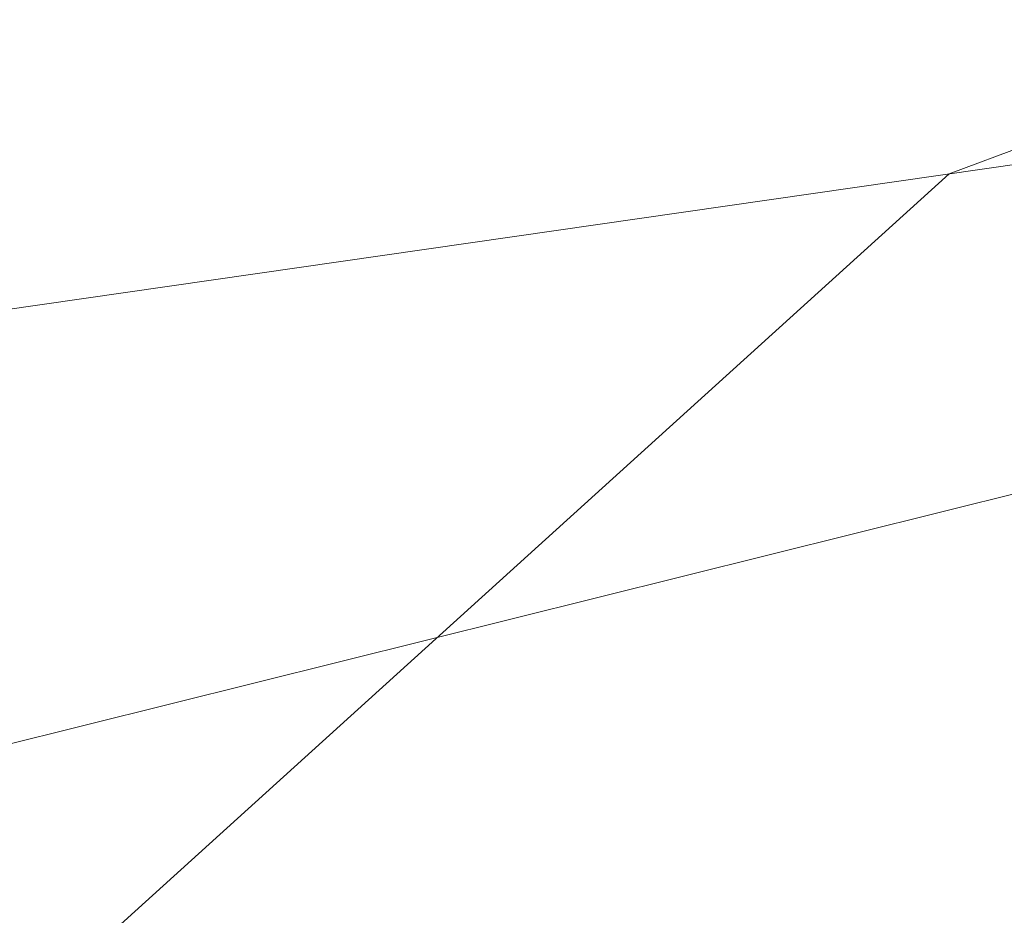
# Model space of a CAD drawing. Extents: x 1620613 to 1693141, y 557269 to 607790.
# Tile 169 of 256: x 1620825.3 to 1620826.52, y 607274.87 to 607275.99. Entities that reach past the tile are written whole.
import ezdxf

# ---------------------------------------------------------------- set-up
doc = ezdxf.new("R2010")
doc.units = 0
doc.header["$LTSCALE"] = 10
doc.header["$MEASUREMENT"] = 0
doc.linetypes.add('DGN Style 2', pattern=[7.346996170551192, 4.408197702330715, -2.938798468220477])
doc.linetypes.add('DGN Style 3', pattern=[10.28579463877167, 7.346996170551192, -2.938798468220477])
for name, color, linetype, lineweight in [('BD_X_Building', 241, 'Continuous', 0), ('DT_X_Contour_Minor', 136, 'DGN Style 3', 0), ('SV_X_Top_of_Bank', 97, 'DGN Style 2', 0), ('XS_X_Ground_Line', 92, 'DGN Style 3', 13)]:
    doc.layers.add(name, color=color, linetype=linetype, lineweight=lineweight)

# ---------------------------------------------------------------- blocks, each defined once
blk = doc.blocks.new('*U1004')
at = {"layer": 'DT_X_Contour_Minor', "transparency": 33554559, "elevation": 2.200041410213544, "flags": 128}
blk.add_lwpolyline([(-26.4221577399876, 51.95833175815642), (-27.71982852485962, 51.03469212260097), (-27.97437398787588, 50.85364810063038), (-28.18186575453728, 50.70636159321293), (-28.34230382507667, 50.59283259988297), (-28.4556881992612, 50.51306112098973), (-28.69530826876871, 50.34534719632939), (-28.85981133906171, 50.20753661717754), (-29.17360549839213, 49.91989032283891), (-29.63669074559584, 49.48240831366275), (-30.24906708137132, 48.8950905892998), (-32.08112542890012, 47.12912903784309), (-32.72328845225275, 46.49489483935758), (-33.27573376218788, 45.91666340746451), (-33.73846135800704, 45.39443474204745), (-34.11147124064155, 44.92820884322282), (-34.98654064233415, 43.75961013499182), (-35.37127004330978, 43.30610329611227), (-35.86915619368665, 42.82203181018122), (-36.48019909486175, 42.30739567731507), (-37.20439874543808, 41.76219489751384), (-39.28647348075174, 40.2675732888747), (-39.98611710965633, 39.74158006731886), (-40.52349194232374, 39.28456660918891), (-40.89859798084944, 38.89653291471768), (-41.11143522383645, 38.57747898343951), (-41.46264281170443, 37.81864151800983), (-41.56407973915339, 37.53517833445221), (-41.60498482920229, 37.25391688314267), (-41.58535808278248, 36.97485716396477), (-41.50519949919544, 36.69799917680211), (-40.98988515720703, 35.41113261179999), (-41.36458870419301, 35.2114997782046), (-41.40116681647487, 35.18857666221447), (-41.35031391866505, 35.20536424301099), (-41.21203001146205, 35.26186252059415), (-40.98631509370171, 35.35807149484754), (-40.26783396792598, 35.66757635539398), (-40.02239461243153, 35.74966068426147), (-39.8249373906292, 35.76378502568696), (-39.6754623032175, 35.70994937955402), (-39.57396934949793, 35.58815374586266), (-39.36729765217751, 35.17275207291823), (-39.29846415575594, 35.03223562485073), (-39.24696743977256, 34.92223753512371), (-39.21280750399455, 34.84275780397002), (-39.19598434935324, 34.79379643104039), (-39.17423830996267, 34.70392391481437), (-39.19917079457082, 34.65937235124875), (-39.29027777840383, 34.59312204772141), (-39.44755926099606, 34.50517300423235), (-39.67101524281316, 34.39552522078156), (-40.35513052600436, 34.07419947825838), (-40.58325396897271, 33.96678022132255), (-40.75453783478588, 33.8855167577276), (-40.86898212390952, 33.83040908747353), (-40.92658683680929, 33.80145721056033), (-41.00441330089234, 33.7591265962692), (-41.04055930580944, 33.73462800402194), (-41.09062747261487, 33.69288018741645), (-41.15461780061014, 33.63388314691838), (-41.2325302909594, 33.55763688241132), (-41.45885981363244, 33.33131454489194), (-41.55081032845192, 33.24771939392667), (-41.65691473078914, 33.16667569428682), (-41.77717302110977, 33.08818344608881), (-41.91158519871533, 33.01224264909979), (-42.28888952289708, 32.81313579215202), (-42.41095057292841, 32.74687478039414), (-42.49415548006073, 32.69742188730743), (-42.53850424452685, 32.66477711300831), (-42.54399686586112, 32.64894045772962), (-42.50683566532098, 32.62912020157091), (-42.53423417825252, 32.60898901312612), (-42.64430061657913, 32.56346063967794), (-42.83703498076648, 32.49253508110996), (-43.11243727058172, 32.39621233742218), (-43.95706727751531, 32.10548877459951), (-44.25215094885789, 32.00285932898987), (-44.50392945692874, 31.91301366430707), (-44.71240280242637, 31.83595178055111), (-44.8775709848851, 31.77167367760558), (-45.26027925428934, 31.61731044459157), (-45.38764896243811, 31.56564027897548), (-45.48272688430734, 31.5264022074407), (-45.54551302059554, 31.49959622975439), (-45.5760073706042, 31.48522234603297), (-45.61426992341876, 31.46346811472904), (-45.66447487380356, 31.43806682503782), (-45.78639281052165, 31.37817862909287), (-45.98002373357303, 31.28380352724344), (-46.24536764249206, 31.15494151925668), (-47.04856871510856, 30.7653269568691), (-47.38836151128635, 30.6047740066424), (-47.80533909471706, 30.41532607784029), (-48.29950146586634, 30.19698317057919), (-48.87084862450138, 29.94974528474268), (-50.49735409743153, 29.25191761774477), (-51.13303793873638, 28.97905882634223), (-51.8202103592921, 28.68385320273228), (-52.55887135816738, 28.3663007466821), (-53.3490209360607, 28.02640145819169), (-55.52473791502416, 27.09020757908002), (-56.49371372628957, 26.66848666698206), (-57.76885342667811, 26.10546933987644), (-59.35015701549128, 25.40115559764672), (-61.23762449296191, 24.55554544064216), (-66.6790896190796, 22.11218980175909), (-68.57485017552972, 21.26142299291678), (-70.18103300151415, 20.54163929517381), (-71.49763809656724, 19.95283870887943), (-72.52466546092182, 19.49502123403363), (-74.8773014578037, 18.44881878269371), (-75.91999211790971, 17.98397094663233), (-77.28358709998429, 17.37407927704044), (-78.96808640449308, 16.61914377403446), (-80.97349003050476, 15.71916443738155), (-86.74910546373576, 13.12582776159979), (-88.72374219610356, 12.23877836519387), (-90.31594081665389, 11.52263268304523), (-91.52570132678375, 10.97739071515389), (-92.3530237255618, 10.60305246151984), (-94.04929930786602, 9.832688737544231), (-94.68466071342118, 9.54443124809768), (-95.31853824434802, 9.257431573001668), (-95.95093189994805, 8.971689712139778), (-96.58184168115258, 8.687205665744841), (-98.26228926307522, 7.930258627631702), (-98.89682115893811, 7.644555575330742), (-99.54008116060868, 7.355156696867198), (-100.1920692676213, 7.06206199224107), (-100.8527854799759, 6.765271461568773), (-102.6263328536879, 5.968902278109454), (-103.2449727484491, 5.690073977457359), (-103.7707319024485, 5.450865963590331), (-104.2036103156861, 5.251278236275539), (-104.5436079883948, 5.091310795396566), (-105.3264274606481, 4.717558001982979), (-105.6287788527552, 4.573821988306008), (-105.9487184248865, 4.422928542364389), (-106.2862461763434, 4.264877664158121), (-106.6413621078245, 4.099669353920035), (-107.6117888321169, 3.649570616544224), (-107.9746458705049, 3.481720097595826), (-108.3353969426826, 3.315742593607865), (-108.6940420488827, 3.151638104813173), (-109.0505811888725, 2.989406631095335), (-109.9985442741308, 2.55928672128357), (-110.3086120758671, 2.420033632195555), (-110.5278431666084, 2.324864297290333), (-110.6562375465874, 2.273778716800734), (-110.6937952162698, 2.266776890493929), (-110.6728333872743, 2.306883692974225), (-110.6862926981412, 2.310373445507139), (-110.7423920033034, 2.290762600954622), (-110.8411313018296, 2.24805115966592), (-110.9825105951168, 2.182239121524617), (-111.4163753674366, 1.975939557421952), (-111.5617474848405, 1.90787255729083), (-111.6724652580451, 1.858396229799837), (-111.7485286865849, 1.827510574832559), (-111.7899377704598, 1.815215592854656), (-111.8541562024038, 1.807216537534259), (-111.8952114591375, 1.794595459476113), (-111.9702134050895, 1.76273151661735), (-112.0791620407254, 1.71162470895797), (-112.2220573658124, 1.641275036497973), (-112.6483738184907, 1.428018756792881), (-112.8175543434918, 1.34328058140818), (-113.0053585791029, 1.249008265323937), (-113.2117865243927, 1.145201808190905), (-113.4368381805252, 1.031861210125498), (-114.0618075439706, 0.7169074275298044), (-114.2700324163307, 0.618599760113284), (-114.4259800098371, 0.5598920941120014), (-114.5296503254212, 0.5407844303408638), (-114.5810433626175, 0.5612767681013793), (-114.6483884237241, 0.6687230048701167), (-114.6723631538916, 0.7065127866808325), (-114.6937785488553, 0.7392974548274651), (-114.7126346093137, 0.7670770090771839), (-114.7289313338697, 0.7898514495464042), (-114.799010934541, 0.884453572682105), (-115.0863380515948, 0.9425401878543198), (-115.1710306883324, 0.9323459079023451), (-115.3019684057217, 0.8768688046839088), (-115.4791512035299, 0.7761088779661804), (-115.702579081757, 0.6300661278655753), (-116.3600468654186, 0.180241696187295), (-116.6101513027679, -0.01975269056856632), (-116.8673637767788, -0.2823675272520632), (-117.131684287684, -0.6076028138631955), (-117.4031128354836, -0.995458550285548), (-118.1363996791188, -2.11323444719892), (-118.4312717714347, -2.533009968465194), (-118.765922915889, -2.954004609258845), (-119.1403531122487, -3.376218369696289), (-119.5545623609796, -3.79965124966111), (-120.712159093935, -4.930431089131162), (-121.2576473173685, -5.398751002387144), (-122.025914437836, -5.955625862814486), (-123.0169604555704, -6.601055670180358), (-124.2307853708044, -7.33504042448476), (-127.7646903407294, -9.410406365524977), (-129.0504631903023, -10.16678530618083), (-130.2573530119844, -10.87939767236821), (-131.3853598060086, -11.54824346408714), (-132.4344835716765, -12.17332268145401), (-135.1269695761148, -13.78184516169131), (-136.0246570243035, -14.31878836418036), (-136.6983548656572, -14.72322611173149), (-137.1480630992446, -14.99515840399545), (-137.3737817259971, -15.13458524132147), (-137.677045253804, -15.32971620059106), (-137.9974270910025, -15.53586171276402), (-138.7311249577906, -16.00795002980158), (-139.8781388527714, -16.74598115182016), (-141.4384687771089, -17.74995507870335), (-146.1504366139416, -20.78180929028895), (-147.8899061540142, -21.88109677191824), (-149.5743388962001, -22.90506855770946), (-151.2037348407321, -23.85372464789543), (-152.7780939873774, -24.72706504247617), (-156.9030026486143, -26.95555183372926), (-158.2580997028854, -27.68774060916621), (-159.2297093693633, -28.21294184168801), (-159.8178316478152, -28.53115553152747), (-160.0224665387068, -28.64238167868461), (-160.0568430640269, -28.66300134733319), (-160.0893978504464, -28.68125328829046), (-160.1612798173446, -28.72054435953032), (-160.2724889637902, -28.78087456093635), (-160.4230252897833, -28.8622438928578), (-160.8768917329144, -29.10728095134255), (-161.2334875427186, -29.31818412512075), (-161.9628751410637, -29.7671158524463), (-163.0650545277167, -30.45407613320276), (-164.540025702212, -31.3790649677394), (-168.9703378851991, -34.16307326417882), (-170.4930653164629, -35.11789278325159), (-171.7385134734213, -35.89434511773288), (-172.7066823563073, -36.49243026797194), (-173.3975719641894, -36.91214823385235), (-174.8702385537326, -37.79357323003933), (-175.577311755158, -38.18167739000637), (-176.5940314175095, -38.68492112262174), (-177.9203975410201, -39.30330442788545), (-179.5564101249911, -40.0368273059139), (-184.331972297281, -42.14640774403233), (-185.9600141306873, -42.86267835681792), (-187.2624680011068, -43.4293048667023), (-188.2393339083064, -43.84628727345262), (-188.890611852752, -44.11362557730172), (-190.1932357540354, -44.62700225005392), (-190.8766222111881, -44.90431178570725), (-191.9498136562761, -45.35120788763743), (-193.4128100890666, -45.9676905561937), (-195.265611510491, -46.75375979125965), (-200.7261552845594, -49.0760598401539), (-202.5265453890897, -49.8416973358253), (-203.8323078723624, -50.39688478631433), (-204.6434427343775, -50.74162219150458), (-204.9599499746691, -50.87590955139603), (-205.1444657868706, -50.9534091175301), (-205.4094279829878, -51.06469744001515), (-206.0659277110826, -51.34043773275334), (-207.1139649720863, -51.78062999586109), (-208.5535397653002, -52.38527422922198), (-212.9144559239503, -54.21692814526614), (-214.4953707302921, -54.87517555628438), (-215.9674280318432, -55.47617735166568), (-217.3306278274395, -56.01993353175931), (-218.5849701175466, -56.50644409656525), (-221.7847395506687, -57.72747811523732), (-222.8509311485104, -58.13458622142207), (-223.6496788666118, -58.44013502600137), (-224.1809827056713, -58.64412452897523), (-224.4448426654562, -58.74655473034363), (-224.7918773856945, -58.88428953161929), (-225.0772514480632, -58.99538952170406), (-225.673097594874, -59.22538839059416), (-226.5794158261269, -59.57428613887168), (-227.796206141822, -60.04208276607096), (-231.4549430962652, -61.44807227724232), (-232.9376689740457, -62.02218422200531), (-234.6417938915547, -62.69002792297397), (-236.5673178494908, -63.4516033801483), (-238.7142408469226, -64.3069105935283), (-244.7345675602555, -66.71270550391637), (-246.739514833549, -67.51349833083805), (-248.2391116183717, -68.111530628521), (-249.2333579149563, -68.50680239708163), (-249.72225372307, -68.69931363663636), (-250.3521752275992, -68.94232956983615), (-250.7275681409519, -69.0684500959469), (-251.3813057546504, -69.26454972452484), (-252.313388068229, -69.53062845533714), (-253.523815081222, -69.86668628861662), (-257.1227467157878, -70.85614598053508), (-258.6074759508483, -71.22436795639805), (-260.3624649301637, -71.58693911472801), (-262.3877136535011, -71.94385945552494), (-264.6832221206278, -72.2951289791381), (-271.1649243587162, -73.22431328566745), (-272.2743608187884, -73.87685941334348), (-270.7413935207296, -75.13760956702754), (-266.5660224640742, -77.00656374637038), (-259.7482476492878, -79.48372195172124), (-238.0443097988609, -86.90041586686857), (-230.9031500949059, -89.32110521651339), (-225.7576243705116, -91.02065282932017), (-222.6077326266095, -91.99905870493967), (-221.453474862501, -92.2563228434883), (-221.0362994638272, -91.98083823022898), (-220.7937196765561, -91.94951449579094), (-220.3788618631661, -92.06215675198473), (-219.7917260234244, -92.31876499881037), (-219.0323121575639, -92.71933923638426), (-216.7775044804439, -93.9794918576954), (-215.9991035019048, -94.38683808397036), (-215.3550063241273, -94.66376229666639), (-214.8452129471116, -94.81026449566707), (-214.4697233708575, -94.82634468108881), (-213.0308142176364, -94.59706751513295), (-209.0644522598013, -93.2959824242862), (-208.0970566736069, -93.20292095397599), (-206.8947393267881, -93.48134443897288), (-205.4575002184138, -94.13125287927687), (-203.7853393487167, -95.15264627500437), (-199.0130146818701, -98.3716752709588), (-197.5992905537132, -99.25004037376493), (-196.9373616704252, -99.47086393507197), (-197.0272280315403, -99.03414595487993), (-197.8688896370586, -97.93988643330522), (-201.1157142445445, -94.14513898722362), (-202.1445991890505, -92.86694454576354), (-202.7961355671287, -91.87842180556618), (-203.0703233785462, -91.1795707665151), (-202.9671626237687, -90.77039142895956), (-201.6052657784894, -89.53678849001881), (-196.2946542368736, -87.53550001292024), (-195.1693159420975, -87.08935588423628), (-194.06927743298, -86.60861856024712), (-192.994538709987, -86.09328804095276), (-191.9450997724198, -85.54336432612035), (-189.1803289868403, -84.0307768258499), (-188.1064418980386, -83.47586562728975), (-186.9583587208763, -82.94557265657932), (-185.7360794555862, -82.43989791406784), (-184.4396041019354, -81.9588413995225), (-180.8834083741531, -80.70884833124), (-179.6824118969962, -80.28517202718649), (-178.7465692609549, -79.95163791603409), (-178.0758804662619, -79.70824599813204), (-177.6703455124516, -79.55499627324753), (-176.9424574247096, -79.26651993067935), (-176.675729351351, -79.16141957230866), (-176.4214611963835, -79.06247575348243), (-176.1796529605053, -78.96968847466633), (-175.9503046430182, -78.88305773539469), (-175.3553223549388, -78.6602511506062), (-174.762106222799, -78.4298333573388), (-173.4286945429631, -77.90568491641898), (-171.3550873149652, -77.08780582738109), (-168.5412845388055, -75.9761960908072), (-160.0508830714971, -72.6202625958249), (-157.2561313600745, -71.51578799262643), (-155.2396773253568, -70.71931430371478), (-154.001520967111, -70.2308415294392), (-153.5416622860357, -70.0503696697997), (-153.3531027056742, -69.97977926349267), (-153.2682810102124, -69.9421778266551), (-153.155235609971, -69.88231632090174), (-153.0139665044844, -69.800194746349), (-152.8444736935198, -69.69581310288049), (-152.3548612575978, -69.38778196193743), (-152.1645990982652, -69.27370018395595), (-151.9610219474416, -69.16247820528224), (-151.74412980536, -69.05411602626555), (-151.5139226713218, -68.94861364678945), (-150.8822836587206, -68.6710870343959), (-150.2915771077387, -68.4260573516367), (-148.9931867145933, -67.89911326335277), (-146.9871124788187, -67.09025476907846), (-144.2733544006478, -65.99948186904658), (-136.0930877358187, -62.71486826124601), (-133.3686395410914, -61.62607873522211), (-131.3304949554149, -60.82317036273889), (-129.9786539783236, -60.30614314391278), (-129.313116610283, -60.07499707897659), (-128.4534217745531, -59.83978244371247), (-128.1407040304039, -59.72982814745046), (-127.8473219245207, -59.57637623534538), (-127.573275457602, -59.3794267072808), (-127.3185646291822, -59.13897956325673), (-126.1750305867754, -57.91539845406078), (-125.6638016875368, -57.54778814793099), (-125.5201019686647, -57.45771540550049), (-125.3081009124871, -57.34504445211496), (-125.027798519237, -57.20977528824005), (-124.67919478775, -57.05190791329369), (-123.658516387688, -56.60079729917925), (-123.3162236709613, -56.45018668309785), (-123.0548543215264, -56.33668779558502), (-122.8744083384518, -56.26030063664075), (-122.774885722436, -56.22102520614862), (-122.6173899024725, -56.16577302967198), (-122.578404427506, -56.13100091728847), (-122.5795698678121, -56.06812371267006), (-122.6208862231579, -55.97714141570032), (-122.702353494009, -55.85805402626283), (-123.176219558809, -55.23673432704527), (-123.2689925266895, -55.26020671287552), (-123.27880088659, -55.26118479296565), (-123.2684661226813, -55.25405943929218), (-123.2379882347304, -55.2388306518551), (-123.1873672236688, -55.21549843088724), (-123.0255203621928, -55.14247459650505), (-122.9375661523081, -55.10604744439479), (-122.7950886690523, -55.05153386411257), (-122.5980879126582, -54.97893385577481), (-122.3465638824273, -54.88824741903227), (-121.6031354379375, -54.62230168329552), (-121.3172286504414, -54.51236278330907), (-121.0170796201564, -54.38200538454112), (-120.7026883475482, -54.2312294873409), (-120.3740548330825, -54.06003509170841), (-119.4787091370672, -53.57629203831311), (-119.1806481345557, -53.41567858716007), (-118.9579743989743, -53.29664552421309), (-118.8106879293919, -53.2191928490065), (-118.7387887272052, -53.18332056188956), (-118.6475738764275, -53.14310164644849), (-118.5940182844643, -53.11962995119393), (-118.5017626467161, -53.07937905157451), (-118.370806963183, -53.02234894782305), (-118.2011512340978, -52.94853963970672), (-117.697135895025, -52.72934254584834), (-117.5315163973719, -52.65704004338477), (-117.4126694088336, -52.60453035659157), (-117.3405949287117, -52.57181348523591), (-117.3152929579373, -52.5588894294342), (-117.3101843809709, -52.55081570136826), (-117.2631252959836, -52.52895948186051), (-117.1257794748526, -52.46944611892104), (-116.8981469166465, -52.37227561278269), (-116.5802276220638, -52.23744796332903), (-115.6120605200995, -51.82769804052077), (-115.2194286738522, -51.65870471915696), (-114.7676584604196, -51.45903719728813), (-114.2567498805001, -51.22869547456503), (-113.6867029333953, -50.96767955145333), (-112.0877265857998, -50.23073815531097), (-111.4670962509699, -49.94613143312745), (-110.8044375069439, -49.64501731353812), (-110.0997503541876, -49.32739579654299), (-109.3530347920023, -48.99326688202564), (-107.3057554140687, -48.08024658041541), (-106.5441058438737, -47.74109617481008), (-105.794616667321, -47.40841018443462), (-105.0572878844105, -47.08218860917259), (-104.3321194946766, -46.76243144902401), (-102.4145509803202, -45.91836490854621), (-101.5012583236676, -45.51471419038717), (-100.1995567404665, -44.93681194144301), (-98.50944623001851, -44.18465816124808), (-96.43092679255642, -43.25825285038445), (-90.37032972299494, -40.55550331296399), (-88.25751306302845, -39.61251305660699), (-86.46451088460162, -38.81060444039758), (-84.9913231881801, -38.14977746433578), (-83.8379499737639, -37.63003212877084), (-81.18870737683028, -36.43215342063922), (-80.25277914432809, -36.00904832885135), (-79.43192639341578, -35.63814208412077), (-78.72614912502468, -35.31943468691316), (-78.13544733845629, -35.05292613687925), (-76.71367655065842, -34.4118351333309), (-75.96444420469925, -34.0753918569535), (-74.78307525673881, -33.54688028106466), (-73.16956970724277, -32.82630040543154), (-71.1239275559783, -31.91365223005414), (-65.0926996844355, -29.22383269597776), (-63.05558418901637, -28.31482348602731), (-61.46765860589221, -27.60516050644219), (-60.32892293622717, -27.09484375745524), (-59.63937717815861, -26.78387323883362), (-58.39950837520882, -26.22041349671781), (-57.97896558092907, -26.02894983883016), (-57.64723880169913, -25.8771536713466), (-57.40432803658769, -25.7650249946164), (-57.25023328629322, -25.69256380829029), (-56.95773530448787, -25.55222396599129), (-56.81331861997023, -25.48196517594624), (-56.59944205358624, -25.37644368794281), (-56.31610560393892, -25.23565950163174), (-55.96330927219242, -25.05961261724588), (-54.92990587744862, -24.54313732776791), (-54.55293985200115, -24.35628810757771), (-54.19709432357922, -24.18309691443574), (-53.86236929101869, -24.02356374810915), (-53.54876475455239, -23.87768860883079), (-52.74064665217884, -23.50689893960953), (-52.47525161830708, -23.38610528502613), (-52.28515509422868, -23.30181657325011), (-52.17035707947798, -23.25403280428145), (-52.13085757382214, -23.24275397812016), (-52.12592357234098, -23.26135036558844), (-52.10117963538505, -23.25621700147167), (-52.03064832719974, -23.22686961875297), (-51.91432964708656, -23.17330821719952), (-51.75222359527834, -23.09553279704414), (-51.25889096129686, -22.85584631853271), (-51.05811752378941, -22.75836918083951), (-50.82579668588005, -22.64570262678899), (-50.56192844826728, -22.51784665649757), (-50.2665128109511, -22.37480126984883), (-49.43667457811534, -21.97309435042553), (-49.17018562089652, -21.84487856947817), (-48.99309742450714, -21.7615114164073), (-48.90540998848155, -21.72299289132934), (-48.90712331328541, -21.72932299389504), (-49.03089319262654, -21.80600143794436), (-49.05063169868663, -21.82155339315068), (-49.01701980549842, -21.81070042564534), (-48.93005751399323, -21.77344253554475), (-48.7897448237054, -21.70977972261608), (-48.34444378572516, -21.50480565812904), (-48.17551681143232, -21.45221952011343), (-48.00271166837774, -21.44819165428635), (-47.82602835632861, -21.49272206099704), (-47.64546687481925, -21.58581074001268), (-46.7937975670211, -22.13352721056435), (-42.2364000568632, -18.93331495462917), (-41.3104534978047, -18.22286632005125), (-40.48578418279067, -17.46303995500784), (-39.76239211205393, -16.65383585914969), (-39.140277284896, -15.79525403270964), (-37.61634073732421, -13.43986552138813), (-37.04584322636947, -12.63717082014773), (-36.47730310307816, -11.99562810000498), (-35.91072036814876, -11.51523736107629), (-35.34609502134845, -11.19599860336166), (-33.84303728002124, -10.55956455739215), (-33.33886044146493, -10.34608286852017), (-32.95362323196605, -10.18296333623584), (-32.68732565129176, -10.07020596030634), (-32.53996769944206, -10.00781074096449), (-32.30559933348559, -9.908573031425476), (-31.90467404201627, -9.634235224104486), (-30.87767444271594, -8.885650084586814), (-29.22460053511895, -7.662817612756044), (-26.9454523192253, -5.96573780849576), (-20.03295799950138, -0.8078618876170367), (-17.72287080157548, 0.9096714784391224), (-15.97697994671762, 2.193864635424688), (-14.79528543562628, 3.044717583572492), (-14.17778726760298, 3.462230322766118), (-13.28338727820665, 3.997810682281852), (-12.96057946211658, 4.195819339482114), (-12.66295600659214, 4.388160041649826), (-12.39051691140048, 4.574832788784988), (-12.14326217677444, 4.75583758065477), (-11.51749536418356, 5.230959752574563), (-11.00479138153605, 5.565659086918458), (-9.93600454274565, 6.213415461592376), (-8.311134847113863, 7.174228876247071), (-6.130182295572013, 8.448099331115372), (0.4271349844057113, 12.26249659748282), (2.594258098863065, 13.52337980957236), (4.177639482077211, 14.44523149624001), (5.177279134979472, 15.02805165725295), (5.593177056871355, 15.27184029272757), (5.923915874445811, 15.46990128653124), (6.12780222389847, 15.59505155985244), (6.49140715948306, 15.82195663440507), (7.014730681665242, 16.15061651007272), (7.697772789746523, 16.58103118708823), (11.25797932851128, 18.82706088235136), (20.18971190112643, 20.77616461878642), (21.90178052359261, 21.057118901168), (23.21010100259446, 21.06465157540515), (24.11467333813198, 20.7987626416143), (24.61549753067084, 20.25945209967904), (26.01059809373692, 17.10468581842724)], dxfattribs=at)

msp = doc.modelspace()

# ---------------------------------------------------------------- linework, layer by layer
at = {"layer": 'BD_X_Building', "extrusion": (-0.0872003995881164, -0.01757193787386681, 0.9960358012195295), "elevation": -150958.6532334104, "flags": 128}
msp.add_lwpolyline([(-275127.2193994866, 1702184.122064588), (-275127.2193994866, 1702158.994261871)], dxfattribs=at)
at = {"layer": 'SV_X_Top_of_Bank', "extrusion": (0.168901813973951, -0.4467975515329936, 0.8785465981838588), "elevation": 3356.978483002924, "flags": 128}
msp.add_lwpolyline([(1730947.770607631, -3965.265990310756), (1730946.805849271, -3964.96904812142), (1730946.663359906, -3964.804005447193), (1730941.67030618, -3965.055207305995), (1730939.350192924, -3965.361981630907), (1730937.749893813, -3967.172645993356), (1730926.574366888, -3968.532772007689), (1730874.446998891, -3968.466137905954), (1730864.586120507, -3969.339779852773), (1730855.732144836, -3969.748913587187), (1730845.815665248, -3968.420788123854), (1730844.088985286, -3969.592587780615), (1730838.536446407, -3969.077424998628), (1730833.231231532, -3969.713117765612)], dxfattribs=at)
at = {"layer": 'XS_X_Ground_Line'}
msp.add_polyline3d([(1620748.095000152, 607291.7848107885, 1053.2428), (1620779.569000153, 607288.790110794, 1049.705200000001), (1620808.741000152, 607301.6346107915, 1050.297), (1620814.860000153, 607301.8937107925, 1045.258), (1620812.283100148, 607290.972910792, 1044.117), (1620815.493600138, 607284.813310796, 1044.985400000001), (1620812.734000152, 607269.0318107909, 1053.545699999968), (1620817.164000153, 607272.3163107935, 1052.106900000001), (1620822.663000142, 607273.4724107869, 1052.6158), (1620823.777000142, 607275.4086107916, 1052.462400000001), (1620833.831000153, 607276.8566107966, 1053.729599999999), (1620842.089000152, 607280.050810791, 1054.4615), (1620850.734000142, 607285.0688107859, 1053.2798), (1620880.059000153, 607282.7307107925, 1054.411), (1620881.962000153, 607280.4428107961, 1054.711700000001), (1620895.902000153, 607261.523010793, 1055.1082), (1620889.382000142, 607213.696010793, 1053.849200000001)], dxfattribs=at)

# ---------------------------------------------------------------- block references
at = {"layer": 'DT_X_Contour_Minor', "transparency": 33554559}
msp.add_blockref('*U1004', (1621028.060791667, 607365.3311666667, 1050.599958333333), dxfattribs=at)

doc.saveas('drawing.dxf')
